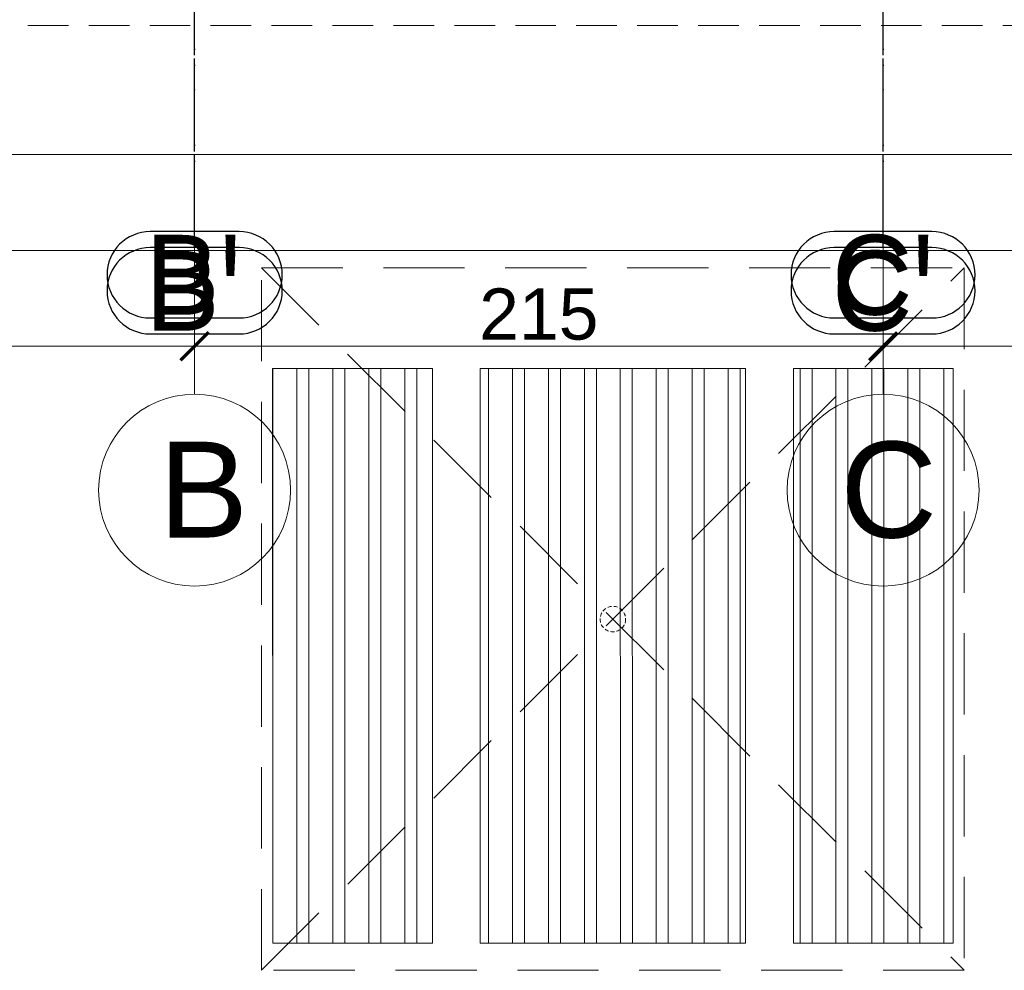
# Model space of a CAD drawing. Header units: millimetres. Extents: x 7483 to 13091, y 8111 to 13871.
# Tile 55 of 256: x 9175 to 9483, y 8834 to 9132. Entities that reach past the tile are written whole.
import ezdxf

# ---------------------------------------------------------------- set-up
doc = ezdxf.new("R2010")
doc.units = ezdxf.units.MM
for name, pattern in [('ACAD_ISO04W100', [30, 24, -3, 0, -3]), ('DASHED', [19.05, 12.7, -6.35]), ('KRESKAKROPKA2', [12.7, 6.35, -3.175, 0, -3.175])]:
    doc.linetypes.add(name, pattern=pattern)
for name, color, linetype, lineweight, true_color in [('a___wymiary', 7, 'Continuous', 5, 0x000000), ('shary', 7, 'Continuous', 0, 0x999999), ('wymiary', 7, 'Continuous', 5, 0xb2b2b2)]:
    doc.layers.add(name, color=color, linetype=linetype, lineweight=lineweight, true_color=true_color)
for name, color, linetype, lineweight in [('A_Ściany konstrukcyjne', 140, 'Continuous', 15), ('CZ-GR', 236, 'Continuous', 30), ('LINII', 7, 'Continuous', 15), ('OSI', 64, 'KRESKAKROPKA2', 0)]:
    doc.layers.add(name, color=color, linetype=linetype, lineweight=lineweight)
doc.layers.add('AS_Siatki', color=72, linetype='Continuous')
doc.layers.add('konstrukcja poglądowo', color=7, linetype='Continuous', lineweight=5, true_color=0xb2b2b2, plot=False)
doc.styles.add('Arial', font='arial.ttf')
doc.dimstyles.new('wymiary agp1', dxfattribs={"dimtxt": 16, "dimasz": 5, "dimexe": 30, "dimexo": 60, "dimgap": 1.8, "dimtad": 1, "dimdec": 3, "dimrnd": 0.5, "dimdsep": 46, "dimtxsty": 'Arial', "dimblk": 'znacznik', "dimcen": 1.5, "dimse1": 1, "dimse2": 1, "dimclrd": 256, "dimazin": 0, "dimtfac": 1, "dimtdec": 3, "dimtmove": 1, "dimatfit": 3, "dimldrblk": 'znacznik', "dimfxl": 0, "dimlwd": -1, "dimarcsym": 0})

# ---------------------------------------------------------------- blocks, each defined once
blk = doc.blocks.new('fgdfgdg')
at = {"layer": 'A_Ściany konstrukcyjne', "linetype": 'DASHED'}
blk.add_line((9142.52, 7545.19), (6596.11, 7545.19), dxfattribs=at)
blk = doc.blocks.new('gfhgfhgfhfgh')
at = {"lineweight": 0}
h = blk.add_hatch(dxfattribs=at)
h.set_pattern_fill('ANSI32', color=0, scale=29.957326, angle=225.0021, style=0)
h.set_pattern_definition([(270.00214, (2761.726, -6197.87), (11.233997, 0.000419), []), (270.00214, (2757.981, -6201.615), (11.233997, 0.000419), [])])
h.paths.add_polyline_path([(-2841.74, 5964.7), (-2791.82, 5964.7), (-2791.82, 6144.45), (-2841.75, 6144.44)])
h.paths.add_polyline_path([(-2776.84, 5964.7), (-2693.96, 5964.71), (-2693.96, 6144.45), (-2776.84, 6144.45)])
h.paths.add_polyline_path([(-2629.05, 5964.71), (-2678.98, 5964.71), (-2678.98, 6144.45), (-2629.05, 6144.45)])
at = {"color": 0, "linetype": 'DASHED', "lineweight": 0, "ltscale": 2}
for p, q in [((-2845.25, 6175.9, 0), (-2625.56, 6175.91, 0)), ((-2845.24, 5956.21, 0), (-2845.25, 6175.9, 0)), ((-2845.25, 6175.9, 0), (-2625.55, 5956.22, 0)), ((-2845.24, 5956.21, 0), (-2625.56, 6175.91, 0)), ((-2625.56, 6175.91, 0), (-2625.55, 5956.22, 0)), ((-2625.55, 5956.22, 0), (-2845.24, 5956.21, 0))]:
    blk.add_line(p, q, dxfattribs=at)
at = {"color": 0, "lineweight": 0, "elevation": 0}
for points in [[(-2841.74, 5964.7), (-2791.82, 5964.7), (-2791.82, 6144.45), (-2841.75, 6144.44), (-2841.74, 5964.7)], [(-2776.84, 5964.7), (-2693.96, 5964.71), (-2693.96, 6144.45), (-2776.84, 6144.45), (-2776.84, 5964.7)], [(-2629.05, 5964.71), (-2678.98, 5964.71), (-2678.98, 6144.45), (-2629.05, 6144.45), (-2629.05, 5964.71)]]:
    blk.add_lwpolyline(points, dxfattribs=at)
at = {"color": 0, "linetype": 'DASHED', "lineweight": 0, "ltscale": 0.1}
blk.add_circle((-2735.4, 6066.06, 0), 3.99, dxfattribs=at)
blk = doc.blocks.new('znacznik')
at = {"layer": 'a___wymiary'}
for p, q in [((0, 1.394), (0, -1.394)), ((1.394, 0), (-1.394, 0))]:
    blk.add_line(p, q, dxfattribs=at)
at = {"layer": 'a___wymiary', "const_width": 0.2}
blk.add_lwpolyline([(0.876, 0.876), (-0.876, -0.876)], dxfattribs=at)
blk = doc.blocks.new('*D1310')
at = {"layer": 'Defpoints', "color": 0, "transparency": 16777216}
for p in [(11144.7, 9237), (8715.29, 9231.26), (11144.7, 9089.56)]:
    blk.add_point(p, dxfattribs=at)
at = {"layer": 'wymiary', "color": 253, "true_color": 0x999999, "transparency": 16777216}
blk.add_line((8720.29, 9089.56), (11139.7, 9089.56), dxfattribs=at)
at = {"layer": 'wymiary', "color": 253, "true_color": 0x999999, "transparency": 16777216, "xscale": 5, "yscale": 5, "zscale": 5, "rotation": 180}
blk.add_blockref('znacznik', (8715.29, 9089.56), dxfattribs=at)
at = {"layer": 'wymiary', "color": 253, "true_color": 0x999999, "transparency": 16777216, "xscale": 5, "yscale": 5, "zscale": 5}
blk.add_blockref('znacznik', (11144.7, 9089.56), dxfattribs=at)
at = {"layer": 'wymiary', "color": 18, "true_color": 0x000000, "transparency": 16777216, "insert": (9929.99, 9099.53), "char_height": 16, "attachment_point": 5, "style": 'Arial'}
blk.add_mtext('2429.5', dxfattribs=at)
blk = doc.blocks.new('*D1313')
at = {"layer": 'Defpoints', "color": 0, "transparency": 16777216}
for p in [(12184.9, 9219.56), (8715.29, 9201.26), (12184.9, 9059.56)]:
    blk.add_point(p, dxfattribs=at)
at = {"layer": 'wymiary', "color": 253, "true_color": 0x999999, "transparency": 16777216}
blk.add_line((8720.29, 9059.56), (12179.9, 9059.56), dxfattribs=at)
at = {"layer": 'wymiary', "color": 253, "true_color": 0x999999, "transparency": 16777216, "xscale": 5, "yscale": 5, "zscale": 5, "rotation": 180}
blk.add_blockref('znacznik', (8715.29, 9059.56), dxfattribs=at)
at = {"layer": 'wymiary', "color": 253, "true_color": 0x999999, "transparency": 16777216, "xscale": 5, "yscale": 5, "zscale": 5}
blk.add_blockref('znacznik', (12184.9, 9059.56), dxfattribs=at)
at = {"layer": 'wymiary', "color": 18, "true_color": 0x000000, "transparency": 16777216, "insert": (10450.09, 9069.54), "char_height": 16, "attachment_point": 5, "style": 'Arial'}
blk.add_mtext('3469.5', dxfattribs=at)
blk = doc.blocks.new('*D1864')
at = {"layer": 'Defpoints', "color": 0, "transparency": 16777216}
for p in [(8734.29, 9170.32), (9229.94, 9170.32), (9229.94, 9029.56)]:
    blk.add_point(p, dxfattribs=at)
at = {"layer": 'wymiary', "color": 253, "true_color": 0x999999, "transparency": 16777216}
blk.add_line((8739.29, 9029.56), (9224.94, 9029.56), dxfattribs=at)
at = {"layer": 'wymiary', "color": 253, "true_color": 0x999999, "transparency": 16777216, "xscale": 5, "yscale": 5, "zscale": 5, "rotation": 180}
blk.add_blockref('znacznik', (8734.29, 9029.56), dxfattribs=at)
at = {"layer": 'wymiary', "color": 253, "true_color": 0x999999, "transparency": 16777216, "xscale": 5, "yscale": 5, "zscale": 5}
blk.add_blockref('znacznik', (9229.94, 9029.56), dxfattribs=at)
at = {"layer": 'wymiary', "color": 18, "true_color": 0x000000, "transparency": 16777216, "insert": (8982.11, 9039.53), "char_height": 16, "attachment_point": 5, "style": 'Arial'}
blk.add_mtext('495.5', dxfattribs=at)
blk = doc.blocks.new('*D1865')
at = {"layer": 'Defpoints', "color": 0, "transparency": 16777216}
for p in [(9229.94, 9170.32), (9445.13, 9096.88), (9445.13, 9029.56)]:
    blk.add_point(p, dxfattribs=at)
at = {"layer": 'wymiary', "color": 253, "true_color": 0x999999, "transparency": 16777216}
blk.add_line((9234.94, 9029.56), (9440.13, 9029.56), dxfattribs=at)
at = {"layer": 'wymiary', "color": 253, "true_color": 0x999999, "transparency": 16777216, "xscale": 5, "yscale": 5, "zscale": 5, "rotation": 180}
blk.add_blockref('znacznik', (9229.94, 9029.56), dxfattribs=at)
at = {"layer": 'wymiary', "color": 253, "true_color": 0x999999, "transparency": 16777216, "xscale": 5, "yscale": 5, "zscale": 5}
blk.add_blockref('znacznik', (9445.13, 9029.56), dxfattribs=at)
at = {"layer": 'wymiary', "color": 18, "true_color": 0x000000, "transparency": 16777216, "insert": (9337.53, 9039.53), "char_height": 16, "attachment_point": 5, "style": 'Arial'}
blk.add_mtext('215', dxfattribs=at)
blk = doc.blocks.new('*D1866')
at = {"layer": 'Defpoints', "color": 0, "transparency": 16777216}
for p in [(9722.59, 9109.52), (9445.13, 9096.88), (9722.59, 9029.56)]:
    blk.add_point(p, dxfattribs=at)
at = {"layer": 'wymiary', "color": 253, "true_color": 0x999999, "transparency": 16777216}
blk.add_line((9450.13, 9029.56), (9717.59, 9029.56), dxfattribs=at)
at = {"layer": 'wymiary', "color": 253, "true_color": 0x999999, "transparency": 16777216, "xscale": 5, "yscale": 5, "zscale": 5, "rotation": 180}
blk.add_blockref('znacznik', (9445.13, 9029.56), dxfattribs=at)
at = {"layer": 'wymiary', "color": 253, "true_color": 0x999999, "transparency": 16777216, "xscale": 5, "yscale": 5, "zscale": 5}
blk.add_blockref('znacznik', (9722.59, 9029.56), dxfattribs=at)
at = {"layer": 'wymiary', "color": 18, "true_color": 0x000000, "transparency": 16777216, "insert": (9583.86, 9039.53), "char_height": 16, "attachment_point": 5, "style": 'Arial'}
blk.add_mtext('277.5', dxfattribs=at)
blk = doc.blocks.new('gfgfddg')
at = {"layer": 'AS_Siatki', "color": 6, "linetype": 'ACAD_ISO04W100', "lineweight": 30, "ltscale": 0.2}
for p, q in [((-240.794, -576.57), (-240.794, -89.041)), ((-197.757, -576.57), (-197.757, -89.041))]:
    blk.add_line(p, q, dxfattribs=at)
at = {"layer": 'AS_Siatki', "color": 6, "linetype": 'Continuous', "lineweight": 30, "ltscale": 0.2}
for p, q in [((-238.017, -576.57), (-243.571, -576.57)), ((-194.706, -576.57), (-200.808, -576.57)), ((-243.571, -581.97), (-238.017, -581.97)), ((-200.808, -581.97), (-194.706, -581.97))]:
    blk.add_line(p, q, dxfattribs=at)
for centre, start, end in [((-243.571, -579.27), 90, 270), ((-238.017, -579.27), 270, 90), ((-200.808, -579.27), 90, 270), ((-194.706, -579.27), 270, 90)]:
    blk.add_arc(centre, 2.7, start, end, dxfattribs=at)
at = {"layer": 'AS_Siatki', "color": 6, "lineweight": 30, "style": 'Arial'}
for s, p in [("B'", (-243.882, -581.77)), ("C'", (-200.956, -581.77))]:
    blk.add_text(s, height=5, dxfattribs=at).set_placement(p)
blk = doc.blocks.new('GHGFHGFH')
at = {"layer": 'OSI', "ltscale": 10}
for p, q in [((9229.94, 9014.91), (9229.94, 11674.71)), ((9445.13, 9014.91), (9445.13, 11674.71))]:
    blk.add_line(p, q, dxfattribs=at)
at = {"layer": 'OSI', "linetype": 'Continuous'}
for centre in [(9229.94, 8984.91), (9445.13, 8984.91)]:
    blk.add_circle(centre, 30, dxfattribs=at)
at = {"layer": 'LINII', "color": 18, "true_color": 0x000000, "char_height": 30, "width": 34.4726, "attachment_point": 1, "style": 'Arial'}
for s, insert in [('{B}', (9218.73, 9000.08)), ('C', (9431.75, 9000.08))]:
    blk.add_mtext(s, dxfattribs=dict(at, insert=insert))

msp = doc.modelspace()

# ---------------------------------------------------------------- block references
at = {"layer": 'a___wymiary', "color": 253, "true_color": 0xb2b2b2}
msp.add_blockref('gfhgfhgfhfgh', (12096.082, 2878.1685), dxfattribs=at)
at = {"layer": 'CZ-GR', "color": 7}
msp.add_blockref('GHGFHGFH', (0, -0.35), dxfattribs=at)
at = {"layer": 'konstrukcja poglądowo', "xscale": 5, "yscale": 5, "zscale": 5}
for p in [(10433.9115, 11948.2664), (10433.9115, 11943.2664)]:
    msp.add_blockref('gfgfddg', p, dxfattribs=at)
at = {"layer": 'shary'}
msp.add_blockref('fgdfgdg', (2029.1734, 1584.7189), dxfattribs=at)

# ---------------------------------------------------------------- dimensions: what is measured, and where the dimension line sits
at = {"layer": 'wymiary'}
for base, p1, p2, picture, middle in [((11144.6975, 9089.5616), (8715.2884, 9231.2593), (11144.6975, 9237.0039), '*D1310', (9929.993, 9099.5307)), ((12184.8952, 9059.5616), (8715.2884, 9201.2593), (12184.8952, 9219.5616), '*D1313', (10450.0918, 9069.5362))]:
    dim = msp.add_linear_dim(base=base, p1=p1, p2=p2, dimstyle='wymiary agp1', override={"dimblk": 'znacznik'}, dxfattribs=at)
    dim.commit()
    dim.dimension.update_dxf_attribs({"geometry": picture, "text_midpoint": middle})
dim = msp.add_linear_dim(base=(9229.9412, 9029.5616), p1=(8734.2884, 9170.321), p2=(9229.9412, 9170.321), dimstyle='wymiary agp1', dxfattribs=at)
dim.commit()
dim.dimension.update_dxf_attribs({"geometry": '*D1864', "text_midpoint": (8982.1148, 9029.5616), "dimtype": 160})
for base, p1, p2, picture, middle in [((9445.1258, 9029.5616), (9229.9412, 9170.321), (9445.1258, 9096.8828), '*D1865', (9337.5335, 9039.5307)), ((9722.594, 9029.5616), (9445.1258, 9096.8828), (9722.594, 9109.5225), '*D1866', (9583.8599, 9039.5307))]:
    dim = msp.add_linear_dim(base=base, p1=p1, p2=p2, dimstyle='wymiary agp1', dxfattribs=at)
    dim.commit()
    dim.dimension.update_dxf_attribs({"geometry": picture, "text_midpoint": middle})

doc.saveas('drawing.dxf')
